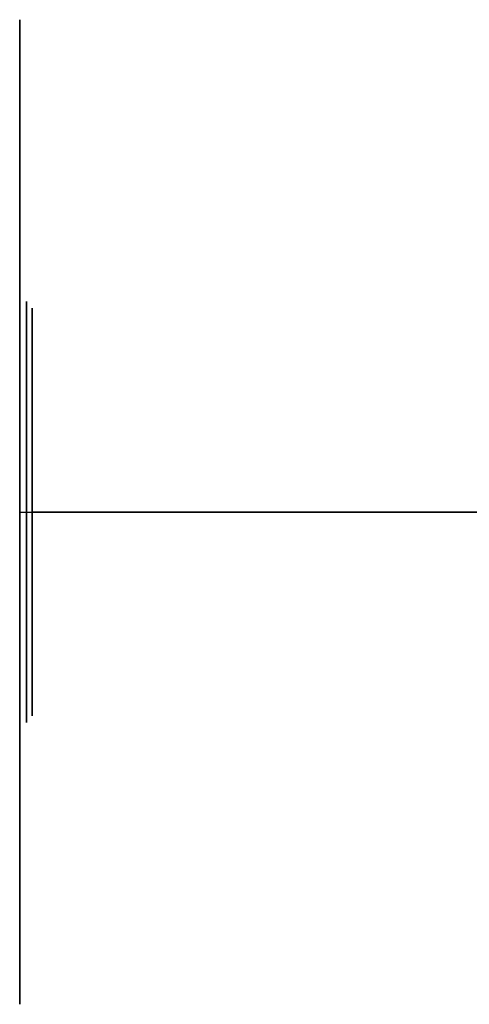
# Model space of a CAD drawing. Header units: centimetres. Extents: x -32 to 15, y -4 to 160.
# Tile 47 of 64: x 10.1 to 11.88, y -1.95 to 1.95. Entities that reach past the tile are written whole.
import ezdxf

# ---------------------------------------------------------------- set-up
doc = ezdxf.new("R2010")
doc.units = ezdxf.units.CM
doc.layers.add('Default', color=7, linetype='Continuous', true_color=0x000000)

# ---------------------------------------------------------------- blocks, each defined once
blk = doc.blocks.new('4441')
at = {"layer": 'Default'}
for p, q in [((20, 0), (20, 39.5)), ((17.875, 37.209), (18.196, 0.5)), ((-18.013, 21.4), (-18.196, 0.5)), ((-18.704, 0), (-18.196, 0.5)), ((-20, 0), (-18.704, 0)), ((-18.437, 0.263, -8.344), (-18.437, 0.263, 8.344)), ((18.437, 0.263, 8.344), (18.437, 0.263, -8.344)), ((18.704, 0), (20, 0))]:
    blk.add_line(p, q, dxfattribs=at)
for points in [[(-18.196, 0.5, -8.071), (-18.196, 0.5), (-18.196, 0.5, 8.071)], [(18.196, 0.5, 8.071), (18.196, 0.5), (18.196, 0.5, -8.071)], [(-20, 0, -19.5), (-20, 0), (-20, 0, 19.5)], [(20, 0, 19.5), (20, 0), (20, 0, -19.5)], [(-18.704, 0, 8.39), (-18.704, 0), (-18.704, 0, -8.39)], [(18.704, 0, -8.39), (18.704, 0), (18.704, 0, 8.39)]]:
    blk.add_open_spline(points, degree=2, dxfattribs=at)
blk = doc.blocks.new('A4255NQ_ASM')
at = {"layer": 'Default', "extrusion": (0, 1, 0), "rotation": 90}
blk.add_blockref('4441', (-101.05, 0), dxfattribs=at)
blk = doc.blocks.new('F4265N_Q305_ASM')
at = {"layer": 'Default'}
blk.add_blockref('A4255NQ_ASM', (0, 0), dxfattribs=at)

msp = doc.modelspace()

# ---------------------------------------------------------------- block references
at = {"layer": 'Default', "xscale": 0.1, "yscale": 0.1, "zscale": 0.1}
msp.add_blockref('F4265N_Q305_ASM', (0, 0), dxfattribs=at)

doc.saveas('drawing.dxf')
